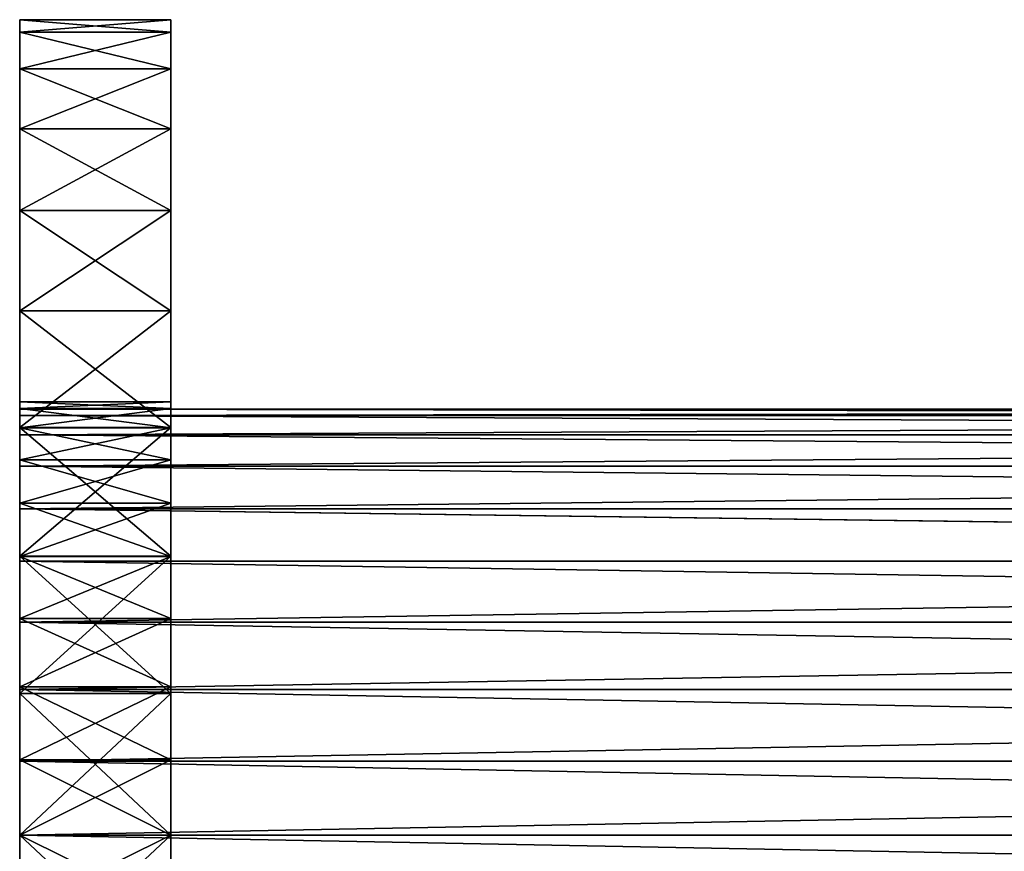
# Model space of a CAD drawing. Extents: x -0.1 to 19.2, y 0 to 39.3.
# Tile 2 of 215: x 0 to 3.3, y 22.7 to 25.4. Entities that reach past the tile are written whole.
import ezdxf

# ---------------------------------------------------------------- set-up
doc = ezdxf.new("R2010")
doc.units = 0
doc.header["$LTSCALE"] = 2.54
doc.layers.get('0').update_dxf_attribs({"color": 13, "linetype": 'CONTINUOUS'})

# ---------------------------------------------------------------- blocks, each defined once
blk = doc.blocks.new('OLTENS_MOLLE_WYLEWKA_WANNO')
at = {"color": 0}
for p, q in [((2.6982, 5.3964), (2.6982, 5.3964, 0.5)), ((2.6982, 5.3964), (2.6982, 5.3964, 0.5)), ((2.2296, 5.3554), (2.2296, 5.3554, 0.5)), ((2.2296, 5.3554), (2.2296, 5.3554, 0.5)), ((1.7753, 5.2336), (1.7753, 5.2336, 0.5)), ((1.7753, 5.2336), (1.7753, 5.2336, 0.5)), ((1.3491, 5.0349), (1.3491, 5.0349, 0.5)), ((1.3491, 5.0349), (1.3491, 5.0349, 0.5)), ((0.9638, 4.7651), (0.9638, 4.7651, 0.5)), ((0.9638, 4.7651), (0.9638, 4.7651, 0.5)), ((0.6313, 4.4325), (0.6313, 4.4325, 0.5)), ((0.6313, 4.4325), (0.6313, 4.4325, 0.5)), ((2.4492, 4.11, 0.5), (2.4492, 4.11)), ((2.4492, 4.11, 0.5), (2.4492, 4.11)), ((2.6982, 4.1318, 0.5), (2.6982, 4.1318)), ((2.6982, 4.1318, 0.5), (2.6982, 4.1318)), ((2.6982, 4.1078), (2.6982, 4.1078, 13.032)), ((2.6982, 4.1078), (2.6982, 4.1078, 13.032)), ((2.4534, 4.0864), (2.4534, 4.0864, 13.0315)), ((2.4534, 4.0864), (2.4534, 4.0864, 13.0315)), ((0.3615, 4.0473), (0.3615, 4.0473, 0.5)), ((0.3615, 4.0473), (0.3615, 4.0473, 0.5)), ((2.2079, 4.0453, 0.5), (2.2079, 4.0453)), ((2.2079, 4.0453, 0.5), (2.2079, 4.0453)), ((2.2161, 4.0228), (2.2161, 4.0228, 13.0301)), ((2.2161, 4.0228), (2.2161, 4.0228, 13.0301)), ((1.9814, 3.9397, 0.5), (1.9814, 3.9397)), ((1.9814, 3.9397, 0.5), (1.9814, 3.9397)), ((1.9934, 3.9189), (1.9934, 3.9189, 13.0277)), ((1.9934, 3.9189), (1.9934, 3.9189, 13.0277)), ((1.7767, 3.7964, 0.5), (1.7767, 3.7964)), ((1.7767, 3.7964, 0.5), (1.7767, 3.7964)), ((1.7921, 3.778), (1.7921, 3.778, 13.0245)), ((1.7921, 3.778), (1.7921, 3.778, 13.0245)), ((0.1627, 3.621), (0.1627, 3.621, 0.5)), ((0.1627, 3.621), (0.1627, 3.621, 0.5)), ((1.6, 3.6197, 0.5), (1.6, 3.6197)), ((1.6, 3.6197, 0.5), (1.6, 3.6197)), ((1.6184, 3.6043), (1.6184, 3.6043, 13.0206)), ((1.6184, 3.6043), (1.6184, 3.6043, 13.0206)), ((1.4567, 3.415, 0.5), (1.4567, 3.415)), ((1.4567, 3.415, 0.5), (1.4567, 3.415)), ((1.4774, 3.403), (1.4774, 3.403, 13.016)), ((1.4774, 3.403), (1.4774, 3.403, 13.016)), ((0.041, 3.1667), (0.041, 3.1667, 0.5)), ((0.041, 3.1667), (0.041, 3.1667, 0.5)), ((1.351, 3.1885, 0.5), (1.351, 3.1885)), ((1.351, 3.1885, 0.5), (1.351, 3.1885)), ((1.3736, 3.1803), (1.3736, 3.1803, 13.011)), ((1.3736, 3.1803), (1.3736, 3.1803, 13.011)), ((1.2864, 2.9471, 0.5), (1.2864, 2.9471)), ((1.2864, 2.9471, 0.5), (1.2864, 2.9471)), ((1.31, 2.943), (1.31, 2.943, 13.0056)), ((1.31, 2.943), (1.31, 2.943, 13.0056)), ((0, 2.6982), (0, 2.6982, 0.5)), ((0, 2.6982), (0, 2.6982, 0.5)), ((1.2646, 2.6982, 0.5), (1.2646, 2.6982)), ((1.2646, 2.6982, 0.5), (1.2646, 2.6982)), ((1.2886, 2.6982), (1.2886, 2.6982, 13)), ((1.2886, 2.6982), (1.2886, 2.6982, 13)), ((1.2864, 2.4492, 0.5), (1.2864, 2.4492)), ((1.2864, 2.4492, 0.5), (1.2864, 2.4492)), ((1.31, 2.4534), (1.31, 2.4534, 12.9944)), ((1.31, 2.4534), (1.31, 2.4534, 12.9944)), ((0.041, 2.2296), (0.041, 2.2296, 0.5)), ((0.041, 2.2296), (0.041, 2.2296, 0.5)), ((1.4774, 1.9934), (1.4774, 1.9934, 12.984)), ((1.4774, 1.9934), (1.4774, 1.9934, 12.984)), ((1.4567, 1.9814, 0.5), (1.4567, 1.9814)), ((1.4567, 1.9814, 0.5), (1.4567, 1.9814)), ((1.6184, 1.7921), (1.6184, 1.7921, 12.9794)), ((1.6184, 1.7921), (1.6184, 1.7921, 12.9794)), ((1.6, 1.7767, 0.5), (1.6, 1.7767)), ((1.6, 1.7767, 0.5), (1.6, 1.7767)), ((1.7767, 1.6, 0.5), (1.7767, 1.6)), ((1.7767, 1.6, 0.5), (1.7767, 1.6)), ((1.7921, 1.6184), (1.7921, 1.6184, 12.9755)), ((1.7921, 1.6184), (1.7921, 1.6184, 12.9755)), ((1.9934, 1.4774), (1.9934, 1.4774, 12.9723)), ((1.9934, 1.4774), (1.9934, 1.4774, 12.9723)), ((1.9814, 1.4567, 0.5), (1.9814, 1.4567)), ((1.9814, 1.4567, 0.5), (1.9814, 1.4567)), ((2.2161, 1.3736), (2.2161, 1.3736, 12.9699)), ((2.2161, 1.3736), (2.2161, 1.3736, 12.9699)), ((0.3615, 1.3491), (0.3615, 1.3491, 0.5)), ((0.3615, 1.3491), (0.3615, 1.3491, 0.5)), ((2.2079, 1.351, 0.5), (2.2079, 1.351)), ((2.2079, 1.351, 0.5), (2.2079, 1.351)), ((2.4534, 1.31), (2.4534, 1.31, 12.9685)), ((2.4534, 1.31), (2.4534, 1.31, 12.9685)), ((2.4492, 1.2864, 0.5), (2.4492, 1.2864)), ((2.4492, 1.2864, 0.5), (2.4492, 1.2864)), ((2.6982, 1.2886), (2.6982, 1.2886, 12.968)), ((2.6982, 1.2886), (2.6982, 1.2886, 12.968)), ((2.6982, 1.2646, 0.5), (2.6982, 1.2646)), ((2.6982, 1.2646, 0.5), (2.6982, 1.2646)), ((0.6313, 0.9638), (0.6313, 0.9638, 0.5)), ((0.6313, 0.9638), (0.6313, 0.9638, 0.5)), ((0.9638, 0.6313), (0.9638, 0.6313, 0.5)), ((0.9638, 0.6313), (0.9638, 0.6313, 0.5)), ((1.3491, 0.3615), (1.3491, 0.3615, 0.5)), ((1.3491, 0.3615), (1.3491, 0.3615, 0.5)), ((1.7753, 0.1627), (1.7753, 0.1627, 0.5)), ((1.7753, 0.1627), (1.7753, 0.1627, 0.5)), ((2.2296, 0.041), (2.2296, 0.041, 0.5)), ((2.2296, 0.041), (2.2296, 0.041, 0.5)), ((2.6982, 0), (2.6982, 0, 0.5)), ((2.6982, 0), (2.6982, 0, 0.5))]:
    blk.add_line(p, q, dxfattribs=at)
at = {"color": 41}
for p, q in [((1.3736, 2.2161), (1.3736, 2.2161, 12.989)), ((1.3736, 2.2161), (1.3736, 2.2161, 12.989)), ((1.351, 2.2079, 0.5), (1.351, 2.2079)), ((1.351, 2.2079, 0.5), (1.351, 2.2079)), ((0.1627, 1.7753), (0.1627, 1.7753, 0.5)), ((0.1627, 1.7753), (0.1627, 1.7753, 0.5))]:
    blk.add_line(p, q, dxfattribs=at)
at = {"color": 41, "extrusion": (0, -5.61189e-47, -1)}
for radius in [2.6982, 2.6982, 2.6982, 2.6982, 2.6982, 2.6982, 2.6982, 2.6982, 2.6982, 2.6982, 2.6982, 2.6982, 2.6982, 2.6982, 2.6982, 2.6982, 2.6982, 2.6982, 2.6982, 2.6982, 2.6982, 2.6982, 2.6982, 2.6982, 2.6982, 2.6982, 2.6982, 2.6982, 2.6982, 2.6982, 2.6982, 2.6982, 2.6982, 2.6982, 2.6982, 2.6982, 1.4096, 1.4096, 1.4096, 1.4096, 1.4096, 1.4096, 1.4096, 1.4096, 1.4096, 1.4096, 1.4096, 1.4096, 1.4096, 1.4096, 1.4096, 1.4096, 1.4096, 1.4096, 1.4096, 1.4096, 1.4096, 1.4096, 1.4096, 1.4096, 1.4096, 1.4096, 1.4096, 1.4096, 1.4096, 1.4096, 1.4096, 1.4096, 1.4096, 1.4096, 1.4096, 1.4096, 1.4096]:
    blk.add_circle((-2.6982, 2.6982), radius, dxfattribs=at)
at = {"color": 41, "extrusion": (-1.93861e-123, 3.73054e-200, -1)}
blk.add_circle((-2.6982, 2.6982), 1.4336, dxfattribs=at)
blk.add_circle((-2.6982, 2.6982), 1.4336, dxfattribs=at)
blk.add_circle((-2.6982, 2.6982), 1.4336, dxfattribs=at)
blk.add_circle((-2.6982, 2.6982), 1.4336, dxfattribs=at)
blk.add_circle((-2.6982, 2.6982), 1.4336, dxfattribs=at)
blk.add_circle((-2.6982, 2.6982), 1.4336, dxfattribs=at)
blk.add_circle((-2.6982, 2.6982), 1.4336, dxfattribs=at)
blk.add_circle((-2.6982, 2.6982), 1.4336, dxfattribs=at)
blk.add_circle((-2.6982, 2.6982), 1.4336, dxfattribs=at)
blk.add_circle((-2.6982, 2.6982), 1.4336, dxfattribs=at)
blk.add_circle((-2.6982, 2.6982), 1.4336, dxfattribs=at)
blk.add_circle((-2.6982, 2.6982), 1.4336, dxfattribs=at)
blk.add_circle((-2.6982, 2.6982), 1.4336, dxfattribs=at)
blk.add_circle((-2.6982, 2.6982), 1.4336, dxfattribs=at)
blk.add_circle((-2.6982, 2.6982), 1.4336, dxfattribs=at)
blk.add_circle((-2.6982, 2.6982), 1.4336, dxfattribs=at)
blk.add_circle((-2.6982, 2.6982), 1.4336, dxfattribs=at)
blk.add_circle((-2.6982, 2.6982), 1.4336, dxfattribs=at)
blk.add_circle((-2.6982, 2.6982), 1.4336, dxfattribs=at)
blk.add_circle((-2.6982, 2.6982), 1.4336, dxfattribs=at)
blk.add_circle((-2.6982, 2.6982), 1.4336, dxfattribs=at)
blk.add_circle((-2.6982, 2.6982), 1.4336, dxfattribs=at)
blk.add_circle((-2.6982, 2.6982), 1.4336, dxfattribs=at)
blk.add_circle((-2.6982, 2.6982), 1.4336, dxfattribs=at)
blk.add_circle((-2.6982, 2.6982), 1.4336, dxfattribs=at)
blk.add_circle((-2.6982, 2.6982), 1.4336, dxfattribs=at)
blk.add_circle((-2.6982, 2.6982), 1.4336, dxfattribs=at)
blk.add_circle((-2.6982, 2.6982), 1.4336, dxfattribs=at)
blk.add_circle((-2.6982, 2.6982), 1.4336, dxfattribs=at)
blk.add_circle((-2.6982, 2.6982), 1.4336, dxfattribs=at)
blk.add_circle((-2.6982, 2.6982), 1.4336, dxfattribs=at)
blk.add_circle((-2.6982, 2.6982), 1.4336, dxfattribs=at)
blk.add_circle((-2.6982, 2.6982), 1.4336, dxfattribs=at)
blk.add_circle((-2.6982, 2.6982), 1.4336, dxfattribs=at)
blk.add_circle((-2.6982, 2.6982), 1.4336, dxfattribs=at)
blk.add_circle((-2.6982, 2.6982), 1.4336, dxfattribs=at)
blk.add_circle((-2.6982, 2.6982), 1.4336, dxfattribs=at)
at = {"color": 41}
mesh = blk.add_polyface(dxfattribs=at)
corners = [(2.2296, 5.3554, 0.5), (2.6982, 5.3964), (2.2296, 5.3554), (2.6982, 5.3964, 0.5)]
mesh.append_faces([[corners[k] for k in face] for face in [(0, 1, 2), (1, 0, 3)]], dxfattribs={"vtx0": -1, "color": 41})
mesh = blk.add_polyface(dxfattribs=at)
corners = [(2.6982, 5.3964, 0.5), (3.1667, 5.3554), (2.6982, 5.3964), (3.1667, 5.3554, 0.5)]
mesh.append_faces([[corners[k] for k in face] for face in [(0, 1, 2), (1, 0, 3)]], dxfattribs={"vtx0": -1, "color": 41})
mesh = blk.add_polyface(dxfattribs=at)
corners = [(1.7753, 5.2336, 0.5), (2.2296, 5.3554), (1.7753, 5.2336), (2.2296, 5.3554, 0.5)]
mesh.append_faces([[corners[k] for k in face] for face in [(0, 1, 2), (1, 0, 3)]], dxfattribs={"vtx0": -1, "color": 41})
mesh = blk.add_polyface(dxfattribs=at)
corners = [(1.3491, 5.0349, 0.5), (1.7753, 5.2336), (1.3491, 5.0349), (1.7753, 5.2336, 0.5)]
mesh.append_faces([[corners[k] for k in face] for face in [(0, 1, 2), (1, 0, 3)]], dxfattribs={"vtx0": -1, "color": 41})
mesh = blk.add_polyface(dxfattribs=at)
corners = [(0.9638, 4.7651, 0.5), (1.3491, 5.0349), (0.9638, 4.7651), (1.3491, 5.0349, 0.5)]
mesh.append_faces([[corners[k] for k in face] for face in [(0, 1, 2), (1, 0, 3)]], dxfattribs={"vtx0": -1, "color": 41})
mesh = blk.add_polyface(dxfattribs=at)
corners = [(0.6313, 4.4325, 0.5), (0.9638, 4.7651), (0.6313, 4.4325), (0.9638, 4.7651, 0.5)]
mesh.append_faces([[corners[k] for k in face] for face in [(0, 1, 2), (1, 0, 3)]], dxfattribs={"vtx0": -1, "color": 41})
mesh = blk.add_polyface(dxfattribs=at)
corners = [(0.6313, 4.4325, 0.5), (0.3615, 4.0473), (0.3615, 4.0473, 0.5), (0.6313, 4.4325)]
mesh.append_faces([[corners[k] for k in face] for face in [(0, 1, 2), (1, 0, 3)]], dxfattribs={"vtx0": -1, "color": 41})
mesh = blk.add_polyface(dxfattribs=at)
corners = [(1.2864, 2.4492), (1.2864, 2.9471), (1.2646, 2.6982), (1.2886, 2.6982), (1.31, 2.4534), (1.351, 2.2079), (1.3736, 2.2161), (1.4567, 1.9814), (1.4774, 1.9934), (1.6, 1.7767), (1.6184, 1.7921), (1.7767, 1.6), (1.7921, 1.6184), (1.9814, 1.4567), (1.9934, 1.4774), (2.2079, 1.351), (2.2161, 1.3736), (2.4492, 1.2864), (2.4534, 1.31), (2.6982, 1.2646), (2.6982, 1.2886), (2.9471, 1.2864), (2.943, 1.31), (3.1803, 1.3736), (3.1885, 1.351), (3.403, 1.4774), (3.415, 1.4567), (3.6043, 1.6184), (3.6197, 1.6), (3.778, 1.7921), (3.7964, 1.7767), (3.9189, 1.9934), (3.9397, 1.9814), (4.0228, 2.2161), (4.0453, 2.2079), (4.0864, 2.4534), (4.11, 2.4492), (4.1078, 2.6982), (1.31, 2.943), (1.351, 3.1885), (1.3736, 3.1803), (1.4567, 3.415), (1.4774, 3.403), (1.6, 3.6197), (1.6184, 3.6043), (1.7767, 3.7964), (1.7921, 3.778), (1.9814, 3.9397), (1.9934, 3.9189), (2.2079, 4.0453), (2.2161, 4.0228), (2.4492, 4.11), (2.4534, 4.0864), (2.6982, 4.1318), (2.6982, 4.1078), (2.943, 4.0864), (2.9471, 4.11), (3.1803, 4.0228), (3.1885, 4.0453), (3.403, 3.9189), (3.415, 3.9397), (3.6043, 3.778), (3.6197, 3.7964), (3.778, 3.6043), (3.7964, 3.6197), (3.9189, 3.403), (3.9397, 3.415), (4.0228, 3.1803), (4.0453, 3.1885), (4.0864, 2.943), (4.11, 2.9471), (4.1318, 2.6982)]
mesh.append_faces([[corners[k] for k in face] for face in [(0, 1, 2), (70, 36, 71)]], dxfattribs={"vtx0": -1, "color": 41})
mesh.append_faces([[corners[k] for k in face] for face in [(3, 0, 4), (4, 5, 6), (6, 7, 8), (8, 9, 10), (10, 11, 12), (12, 13, 14), (14, 15, 16), (16, 17, 18), (18, 19, 20), (20, 21, 22), (22, 21, 23), (23, 24, 25), (25, 26, 27), (27, 28, 29), (29, 30, 31), (31, 32, 33), (33, 34, 35), (35, 36, 37), (1, 38, 39), (38, 1, 3), (39, 40, 41), (41, 42, 43), (43, 44, 45), (45, 46, 47), (47, 48, 49), (49, 50, 51), (51, 52, 53), (53, 55, 56), (56, 57, 58), (58, 59, 60), (60, 61, 62), (62, 63, 64), (64, 65, 66), (66, 67, 68), (68, 69, 70)]], dxfattribs={"vtx0": -1, "vtx1": -1, "color": 41})
mesh.append_faces([[corners[k] for k in face] for face in [(1, 0, 3), (70, 37, 36)]], dxfattribs={"vtx0": -1, "vtx1": -1, "vtx2": -1, "color": 41})
mesh.append_faces([[corners[k] for k in face] for face in [(4, 0, 5), (6, 5, 7), (8, 7, 9), (10, 9, 11), (12, 11, 13), (14, 13, 15), (16, 15, 17), (18, 17, 19), (20, 19, 21), (23, 21, 24), (25, 24, 26), (27, 26, 28), (29, 28, 30), (31, 30, 32), (33, 32, 34), (35, 34, 36), (39, 38, 40), (41, 40, 42), (43, 42, 44), (45, 44, 46), (47, 46, 48), (49, 48, 50), (51, 50, 52), (53, 52, 54), (53, 54, 55), (56, 55, 57), (58, 57, 59), (60, 59, 61), (62, 61, 63), (64, 63, 65), (66, 65, 67), (68, 67, 69), (70, 69, 37)]], dxfattribs={"vtx0": -1, "vtx2": -1, "color": 41})
mesh = blk.add_polyface(dxfattribs=at)
corners = [(2.4492, 4.11, 0.5), (2.2079, 4.0453), (2.4492, 4.11), (2.2079, 4.0453, 0.5)]
mesh.append_faces([[corners[k] for k in face] for face in [(0, 1, 2), (1, 0, 3)]], dxfattribs={"vtx0": -1, "color": 41})
mesh = blk.add_polyface(dxfattribs=at)
corners = [(2.6982, 4.1318, 0.5), (2.4492, 4.11), (2.6982, 4.1318), (2.4492, 4.11, 0.5)]
mesh.append_faces([[corners[k] for k in face] for face in [(0, 1, 2), (1, 0, 3)]], dxfattribs={"vtx0": -1, "color": 41})
mesh = blk.add_polyface(dxfattribs=at)
corners = [(2.4534, 4.0864, 13.0315), (2.6982, 4.1078), (2.4534, 4.0864), (2.6982, 4.1078, 13.032)]
mesh.append_faces([[corners[k] for k in face] for face in [(0, 1, 2), (1, 0, 3)]], dxfattribs={"vtx0": -1, "color": 41})
mesh = blk.add_polyface(dxfattribs=at)
corners = [(2.9471, 4.11, 0.5), (2.6982, 4.1318), (2.9471, 4.11), (2.6982, 4.1318, 0.5)]
mesh.append_faces([[corners[k] for k in face] for face in [(0, 1, 2), (1, 0, 3)]], dxfattribs={"vtx0": -1, "color": 41})
mesh = blk.add_polyface(dxfattribs=at)
corners = [(2.6982, 4.1078, 13.032), (2.943, 4.0864), (2.6982, 4.1078), (2.943, 4.0864, 13.0315)]
mesh.append_faces([[corners[k] for k in face] for face in [(0, 1, 2), (1, 0, 3)]], dxfattribs={"vtx0": -1, "color": 41})
mesh = blk.add_polyface(dxfattribs=at)
corners = [(2.2161, 4.0228, 13.0301), (2.4534, 4.0864), (2.2161, 4.0228), (2.4534, 4.0864, 13.0315)]
mesh.append_faces([[corners[k] for k in face] for face in [(0, 1, 2), (1, 0, 3)]], dxfattribs={"vtx0": -1, "color": 41})
mesh = blk.add_polyface(dxfattribs=at)
corners = [(0.3615, 4.0473, 0.5), (0.1627, 3.621), (0.1627, 3.621, 0.5), (0.3615, 4.0473)]
mesh.append_faces([[corners[k] for k in face] for face in [(0, 1, 2), (1, 0, 3)]], dxfattribs={"vtx0": -1, "color": 41})
mesh = blk.add_polyface(dxfattribs=at)
corners = [(2.2079, 4.0453, 0.5), (1.9814, 3.9397), (2.2079, 4.0453), (1.9814, 3.9397, 0.5)]
mesh.append_faces([[corners[k] for k in face] for face in [(0, 1, 2), (1, 0, 3)]], dxfattribs={"vtx0": -1, "color": 41})
mesh = blk.add_polyface(dxfattribs=at)
corners = [(1.9934, 3.9189, 13.0277), (2.2161, 4.0228), (1.9934, 3.9189), (2.2161, 4.0228, 13.0301)]
mesh.append_faces([[corners[k] for k in face] for face in [(0, 1, 2), (1, 0, 3)]], dxfattribs={"vtx0": -1, "color": 41})
mesh = blk.add_polyface(dxfattribs=at)
corners = [(1.9814, 3.9397, 0.5), (1.7767, 3.7964), (1.9814, 3.9397), (1.7767, 3.7964, 0.5)]
mesh.append_faces([[corners[k] for k in face] for face in [(0, 1, 2), (1, 0, 3)]], dxfattribs={"vtx0": -1, "color": 41})
mesh = blk.add_polyface(dxfattribs=at)
corners = [(1.7921, 3.778, 13.0245), (1.9934, 3.9189), (1.7921, 3.778), (1.9934, 3.9189, 13.0277)]
mesh.append_faces([[corners[k] for k in face] for face in [(0, 1, 2), (1, 0, 3)]], dxfattribs={"vtx0": -1, "color": 41})
mesh = blk.add_polyface(dxfattribs=at)
corners = [(1.7767, 3.7964, 0.5), (1.6, 3.6197), (1.7767, 3.7964), (1.6, 3.6197, 0.5)]
mesh.append_faces([[corners[k] for k in face] for face in [(0, 1, 2), (1, 0, 3)]], dxfattribs={"vtx0": -1, "color": 41})
mesh = blk.add_polyface(dxfattribs=at)
corners = [(1.7921, 3.778, 13.0245), (1.6184, 3.6043), (1.6184, 3.6043, 13.0206), (1.7921, 3.778)]
mesh.append_faces([[corners[k] for k in face] for face in [(0, 1, 2), (1, 0, 3)]], dxfattribs={"vtx0": -1, "color": 41})
mesh = blk.add_polyface(dxfattribs=at)
corners = [(0.1627, 3.621, 0.5), (0.041, 3.1667), (0.041, 3.1667, 0.5), (0.1627, 3.621)]
mesh.append_faces([[corners[k] for k in face] for face in [(0, 1, 2), (1, 0, 3)]], dxfattribs={"vtx0": -1, "color": 41})
mesh = blk.add_polyface(dxfattribs=at)
corners = [(1.6, 3.6197), (1.4567, 3.415, 0.5), (1.4567, 3.415), (1.6, 3.6197, 0.5)]
mesh.append_faces([[corners[k] for k in face] for face in [(0, 1, 2), (1, 0, 3)]], dxfattribs={"vtx0": -1, "color": 41})
mesh = blk.add_polyface(dxfattribs=at)
corners = [(1.6184, 3.6043, 13.0206), (1.4774, 3.403), (1.4774, 3.403, 13.016), (1.6184, 3.6043)]
mesh.append_faces([[corners[k] for k in face] for face in [(0, 1, 2), (1, 0, 3)]], dxfattribs={"vtx0": -1, "color": 41})
mesh = blk.add_polyface(dxfattribs=at)
corners = [(1.4567, 3.415), (1.351, 3.1885, 0.5), (1.351, 3.1885), (1.4567, 3.415, 0.5)]
mesh.append_faces([[corners[k] for k in face] for face in [(0, 1, 2), (1, 0, 3)]], dxfattribs={"vtx0": -1, "color": 41})
mesh = blk.add_polyface(dxfattribs=at)
corners = [(1.4774, 3.403, 13.016), (1.3736, 3.1803), (1.3736, 3.1803, 13.011), (1.4774, 3.403)]
mesh.append_faces([[corners[k] for k in face] for face in [(0, 1, 2), (1, 0, 3)]], dxfattribs={"vtx0": -1, "color": 41})
mesh = blk.add_polyface(dxfattribs=at)
corners = [(0.041, 3.1667, 0.5), (0, 2.6982), (0, 2.6982, 0.5), (0.041, 3.1667)]
mesh.append_faces([[corners[k] for k in face] for face in [(0, 1, 2), (1, 0, 3)]], dxfattribs={"vtx0": -1, "color": 41})
mesh = blk.add_polyface(dxfattribs=at)
corners = [(1.351, 3.1885), (1.2864, 2.9471, 0.5), (1.2864, 2.9471), (1.351, 3.1885, 0.5)]
mesh.append_faces([[corners[k] for k in face] for face in [(0, 1, 2), (1, 0, 3)]], dxfattribs={"vtx0": -1, "color": 41})
mesh = blk.add_polyface(dxfattribs=at)
corners = [(1.3736, 3.1803, 13.011), (1.31, 2.943), (1.31, 2.943, 13.0056), (1.3736, 3.1803)]
mesh.append_faces([[corners[k] for k in face] for face in [(0, 1, 2), (1, 0, 3)]], dxfattribs={"vtx0": -1, "color": 41})
mesh = blk.add_polyface(dxfattribs=at)
corners = [(1.2864, 2.9471), (1.2646, 2.6982, 0.5), (1.2646, 2.6982), (1.2864, 2.9471, 0.5)]
mesh.append_faces([[corners[k] for k in face] for face in [(0, 1, 2), (1, 0, 3)]], dxfattribs={"vtx0": -1, "color": 41})
mesh = blk.add_polyface(dxfattribs=at)
corners = [(1.31, 2.943, 13.0056), (1.2886, 2.6982), (1.2886, 2.6982, 13), (1.31, 2.943)]
mesh.append_faces([[corners[k] for k in face] for face in [(0, 1, 2), (1, 0, 3)]], dxfattribs={"vtx0": -1, "color": 41})
mesh = blk.add_polyface(dxfattribs=at)
corners = [(0, 2.6982, 0.5), (0.041, 2.2296), (0.041, 2.2296, 0.5), (0, 2.6982)]
mesh.append_faces([[corners[k] for k in face] for face in [(0, 1, 2), (1, 0, 3)]], dxfattribs={"vtx0": -1, "color": 41})
mesh = blk.add_polyface(dxfattribs=at)
corners = [(1.2646, 2.6982), (1.2864, 2.4492, 0.5), (1.2864, 2.4492), (1.2646, 2.6982, 0.5)]
mesh.append_faces([[corners[k] for k in face] for face in [(0, 1, 2), (1, 0, 3)]], dxfattribs={"vtx0": -1, "color": 41})
mesh = blk.add_polyface(dxfattribs=at)
corners = [(1.2886, 2.6982, 13), (1.31, 2.4534), (1.31, 2.4534, 12.9944), (1.2886, 2.6982)]
mesh.append_faces([[corners[k] for k in face] for face in [(0, 1, 2), (1, 0, 3)]], dxfattribs={"vtx0": -1, "color": 41})
mesh = blk.add_polyface(dxfattribs=at)
corners = [(1.2864, 2.4492), (1.351, 2.2079, 0.5), (1.351, 2.2079), (1.2864, 2.4492, 0.5)]
mesh.append_faces([[corners[k] for k in face] for face in [(0, 1, 2), (1, 0, 3)]], dxfattribs={"vtx0": -1, "color": 41})
mesh = blk.add_polyface(dxfattribs=at)
corners = [(1.31, 2.4534, 12.9944), (1.3736, 2.2161), (1.3736, 2.2161, 12.989), (1.31, 2.4534)]
mesh.append_faces([[corners[k] for k in face] for face in [(0, 1, 2), (1, 0, 3)]], dxfattribs={"vtx0": -1, "color": 41})
mesh = blk.add_polyface(dxfattribs=at)
corners = [(0.041, 2.2296, 0.5), (0.1627, 1.7753), (0.1627, 1.7753, 0.5), (0.041, 2.2296)]
mesh.append_faces([[corners[k] for k in face] for face in [(0, 1, 2), (1, 0, 3)]], dxfattribs={"vtx0": -1, "color": 41})
mesh = blk.add_polyface(dxfattribs=at)
corners = [(1.3736, 2.2161, 12.989), (1.4774, 1.9934), (1.4774, 1.9934, 12.984), (1.3736, 2.2161)]
mesh.append_faces([[corners[k] for k in face] for face in [(0, 1, 2), (1, 0, 3)]], dxfattribs={"vtx0": -1, "color": 41})
mesh = blk.add_polyface(dxfattribs=at)
corners = [(1.351, 2.2079), (1.4567, 1.9814, 0.5), (1.4567, 1.9814), (1.351, 2.2079, 0.5)]
mesh.append_faces([[corners[k] for k in face] for face in [(0, 1, 2), (1, 0, 3)]], dxfattribs={"vtx0": -1, "color": 41})
mesh = blk.add_polyface(dxfattribs=at)
corners = [(1.4774, 1.9934, 12.984), (1.6184, 1.7921), (1.6184, 1.7921, 12.9794), (1.4774, 1.9934)]
mesh.append_faces([[corners[k] for k in face] for face in [(0, 1, 2), (1, 0, 3)]], dxfattribs={"vtx0": -1, "color": 41})
mesh = blk.add_polyface(dxfattribs=at)
corners = [(1.4567, 1.9814), (1.6, 1.7767, 0.5), (1.6, 1.7767), (1.4567, 1.9814, 0.5)]
mesh.append_faces([[corners[k] for k in face] for face in [(0, 1, 2), (1, 0, 3)]], dxfattribs={"vtx0": -1, "color": 41})
mesh = blk.add_polyface(dxfattribs=at)
corners = [(1.7921, 1.6184, 12.9755), (1.6184, 1.7921), (1.7921, 1.6184), (1.6184, 1.7921, 12.9794)]
mesh.append_faces([[corners[k] for k in face] for face in [(0, 1, 2), (1, 0, 3)]], dxfattribs={"vtx0": -1, "color": 41})
mesh = blk.add_polyface(dxfattribs=at)
corners = [(0.1627, 1.7753, 0.5), (0.3615, 1.3491), (0.3615, 1.3491, 0.5), (0.1627, 1.7753)]
mesh.append_faces([[corners[k] for k in face] for face in [(0, 1, 2), (1, 0, 3)]], dxfattribs={"vtx0": -1, "color": 41})
mesh = blk.add_polyface(dxfattribs=at)
corners = [(1.6, 1.7767, 0.5), (1.7767, 1.6), (1.6, 1.7767), (1.7767, 1.6, 0.5)]
mesh.append_faces([[corners[k] for k in face] for face in [(0, 1, 2), (1, 0, 3)]], dxfattribs={"vtx0": -1, "color": 41})
mesh = blk.add_polyface(dxfattribs=at)
corners = [(1.7767, 1.6, 0.5), (1.9814, 1.4567), (1.7767, 1.6), (1.9814, 1.4567, 0.5)]
mesh.append_faces([[corners[k] for k in face] for face in [(0, 1, 2), (1, 0, 3)]], dxfattribs={"vtx0": -1, "color": 41})
mesh = blk.add_polyface(dxfattribs=at)
corners = [(1.9934, 1.4774, 12.9723), (1.7921, 1.6184), (1.9934, 1.4774), (1.7921, 1.6184, 12.9755)]
mesh.append_faces([[corners[k] for k in face] for face in [(0, 1, 2), (1, 0, 3)]], dxfattribs={"vtx0": -1, "color": 41})
mesh = blk.add_polyface(dxfattribs=at)
corners = [(2.2161, 1.3736, 12.9699), (1.9934, 1.4774), (2.2161, 1.3736), (1.9934, 1.4774, 12.9723)]
mesh.append_faces([[corners[k] for k in face] for face in [(0, 1, 2), (1, 0, 3)]], dxfattribs={"vtx0": -1, "color": 41})
mesh = blk.add_polyface(dxfattribs=at)
corners = [(1.9814, 1.4567, 0.5), (2.2079, 1.351), (1.9814, 1.4567), (2.2079, 1.351, 0.5)]
mesh.append_faces([[corners[k] for k in face] for face in [(0, 1, 2), (1, 0, 3)]], dxfattribs={"vtx0": -1, "color": 41})
mesh = blk.add_polyface(dxfattribs=at)
corners = [(2.4534, 1.31, 12.9685), (2.2161, 1.3736), (2.4534, 1.31), (2.2161, 1.3736, 12.9699)]
mesh.append_faces([[corners[k] for k in face] for face in [(0, 1, 2), (1, 0, 3)]], dxfattribs={"vtx0": -1, "color": 41})
mesh = blk.add_polyface(dxfattribs=at)
corners = [(0.3615, 1.3491, 0.5), (0.6313, 0.9638), (0.6313, 0.9638, 0.5), (0.3615, 1.3491)]
mesh.append_faces([[corners[k] for k in face] for face in [(0, 1, 2), (1, 0, 3)]], dxfattribs={"vtx0": -1, "color": 41})
mesh = blk.add_polyface(dxfattribs=at)
corners = [(2.2079, 1.351, 0.5), (2.4492, 1.2864), (2.2079, 1.351), (2.4492, 1.2864, 0.5)]
mesh.append_faces([[corners[k] for k in face] for face in [(0, 1, 2), (1, 0, 3)]], dxfattribs={"vtx0": -1, "color": 41})
mesh = blk.add_polyface(dxfattribs=at)
corners = [(2.6982, 1.2886, 12.968), (2.4534, 1.31), (2.6982, 1.2886), (2.4534, 1.31, 12.9685)]
mesh.append_faces([[corners[k] for k in face] for face in [(0, 1, 2), (1, 0, 3)]], dxfattribs={"vtx0": -1, "color": 41})
mesh = blk.add_polyface(dxfattribs=at)
corners = [(2.943, 1.31, 12.9685), (2.6982, 1.2886), (2.943, 1.31), (2.6982, 1.2886, 12.968)]
mesh.append_faces([[corners[k] for k in face] for face in [(0, 1, 2), (1, 0, 3)]], dxfattribs={"vtx0": -1, "color": 41})
mesh = blk.add_polyface(dxfattribs=at)
corners = [(2.4492, 1.2864, 0.5), (2.6982, 1.2646), (2.4492, 1.2864), (2.6982, 1.2646, 0.5)]
mesh.append_faces([[corners[k] for k in face] for face in [(0, 1, 2), (1, 0, 3)]], dxfattribs={"vtx0": -1, "color": 41})
mesh = blk.add_polyface(dxfattribs=at)
corners = [(2.6982, 1.2646, 0.5), (2.9471, 1.2864), (2.6982, 1.2646), (2.9471, 1.2864, 0.5)]
mesh.append_faces([[corners[k] for k in face] for face in [(0, 1, 2), (1, 0, 3)]], dxfattribs={"vtx0": -1, "color": 41})
mesh = blk.add_polyface(dxfattribs=at)
corners = [(0.9638, 0.6313, 0.5), (0.6313, 0.9638), (0.9638, 0.6313), (0.6313, 0.9638, 0.5)]
mesh.append_faces([[corners[k] for k in face] for face in [(0, 1, 2), (1, 0, 3)]], dxfattribs={"vtx0": -1, "color": 41})
mesh = blk.add_polyface(dxfattribs=at)
corners = [(1.3491, 0.3615, 0.5), (0.9638, 0.6313), (1.3491, 0.3615), (0.9638, 0.6313, 0.5)]
mesh.append_faces([[corners[k] for k in face] for face in [(0, 1, 2), (1, 0, 3)]], dxfattribs={"vtx0": -1, "color": 41})
mesh = blk.add_polyface(dxfattribs=at)
corners = [(1.7753, 0.1627, 0.5), (1.3491, 0.3615), (1.7753, 0.1627), (1.3491, 0.3615, 0.5)]
mesh.append_faces([[corners[k] for k in face] for face in [(0, 1, 2), (1, 0, 3)]], dxfattribs={"vtx0": -1, "color": 41})
mesh = blk.add_polyface(dxfattribs=at)
corners = [(2.2296, 0.041, 0.5), (1.7753, 0.1627), (2.2296, 0.041), (1.7753, 0.1627, 0.5)]
mesh.append_faces([[corners[k] for k in face] for face in [(0, 1, 2), (1, 0, 3)]], dxfattribs={"vtx0": -1, "color": 41})
mesh = blk.add_polyface(dxfattribs=at)
corners = [(2.6982, 0, 0.5), (2.2296, 0.041), (2.6982, 0), (2.2296, 0.041, 0.5)]
mesh.append_faces([[corners[k] for k in face] for face in [(0, 1, 2), (1, 0, 3)]], dxfattribs={"vtx0": -1, "color": 41})
mesh = blk.add_polyface(dxfattribs=at)
corners = [(3.1667, 0.041, 0.5), (2.6982, 0), (3.1667, 0.041), (2.6982, 0, 0.5)]
mesh.append_faces([[corners[k] for k in face] for face in [(0, 1, 2), (1, 0, 3)]], dxfattribs={"vtx0": -1, "color": 41})
blk = doc.blocks.new('GRUPUJ_55')
at = {"color": 7, "extrusion": (-1, -1.53143e-15, 5.61189e-47), "zscale": -1}
blk.add_blockref('OLTENS_MOLLE_WYLEWKA_WANNO', (-25.433, 51.6627), dxfattribs=at)

msp = doc.modelspace()

# ---------------------------------------------------------------- block references
at = {"color": 0}
msp.add_blockref('GRUPUJ_55', (0, 0), dxfattribs=at)

doc.saveas('drawing.dxf')
